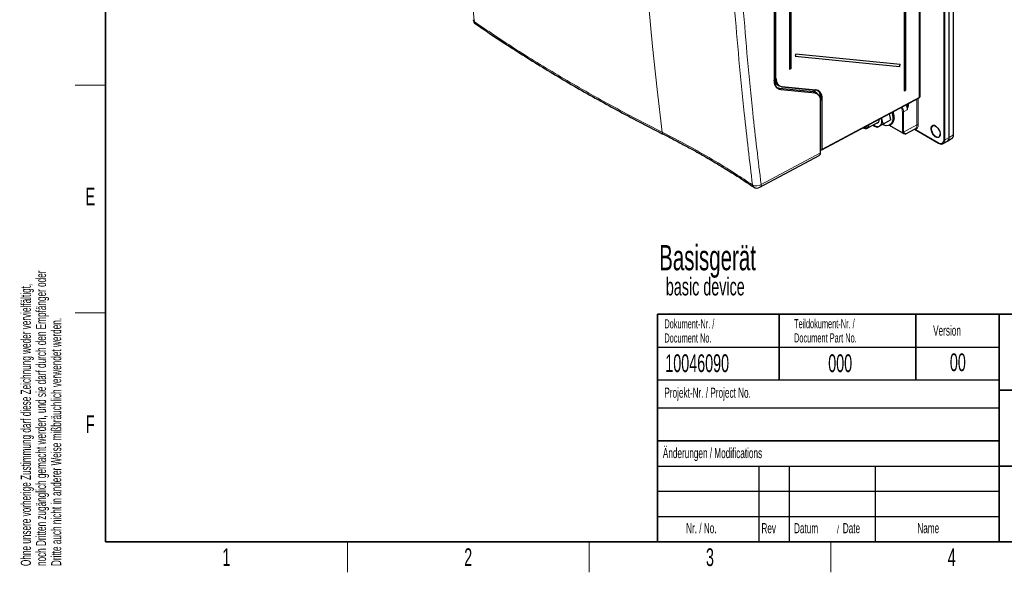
# Paper-space layout 'Blatt2' of a CAD drawing. Header units: millimetres. Extents: x 5 to 418, y 2 to 292.
# Tile 1 of 54: x 9 to 203, y 6 to 115. Entities that reach past the tile are written whole.
import ezdxf

# ---------------------------------------------------------------- set-up
doc = ezdxf.new("R2010")
doc.units = ezdxf.units.MM
doc.layers.add('SLD-0', color=7, linetype='Continuous')
doc.styles.add('SLDTEXTSTYLE0', font='TXT', dxfattribs={"width": 0.605})

psp = doc.layouts.new('Blatt2')

# ---------------------------------------------------------------- linework, layer by layer
at = {"color": 7, "linetype": 'Continuous', "lineweight": 18}
for p, q in [((191.53, 91.46), (191.53, 230.27)), ((191.76, 230.27), (191.76, 91.46)), ((193.42, 92.41), (193.42, 231.23)), ((186.73, 99.88), (186.73, 226.86)), ((158.06, 103.2), (158.06, 210.51)), ((158.3, 103.63), (158.3, 207.14)), ((158.39, 207.14), (158.39, 103.63)), ((186.85, 99.99), (186.85, 120.53)), ((158.08, 104.22), (158.08, 103.76)), ((158.08, 104.21), (158.08, 104.21)), ((158.08, 103.76), (158.3, 103.63)), ((159.05, 101.66), (165.77, 101)), ((159.07, 101.57), (159.38, 101.4)), ((165.79, 100.92), (159.07, 101.57)), ((159.38, 101.4), (166.09, 100.74)), ((166.12, 100.65), (159.4, 101.31)), ((159.57, 101.97), (166.29, 101.32)), ((165.79, 100.92), (166.09, 100.74)), ((166.39, 100.69), (166.39, 100.74)), ((167.2, 99.72), (167.2, 99.72)), ((167.42, 99.59), (167.2, 99.72)), ((167.2, 99.72), (167.2, 89.5)), ((167.42, 89.6), (167.42, 99.59)), ((167.51, 89.6), (186.73, 99.88)), ((167.51, 99.59), (167.51, 89.6)), ((186.24, 94.4), (186.24, 99.5)), ((186.47, 99.63), (186.47, 94.4)), ((186.75, 99.93), (186.85, 99.99)), ((167.17, 88.9), (167.17, 99.17)), ((184.32, 97.39), (183.6, 96.97)), ((184.32, 98.38), (184.32, 98.48)), ((184.56, 98.6), (184.56, 98.38)), ((183.37, 92.98), (183.37, 96.97)), ((183.6, 96.97), (183.6, 92.98)), ((180.82, 94.34), (183.36, 92.87)), ((183.6, 92.98), (186.24, 94.4)), ((185.92, 93.49), (190.48, 90.86)), ((191.76, 91.46), (192.61, 91.93)), ((192.61, 91.93), (193.42, 92.41)), ((167.19, 89.51), (167.2, 89.5)), ((167.2, 89.5), (167.23, 89.49)), ((155.45, 82.6), (167.17, 88.9))]:
    psp.add_line(p, q, dxfattribs=at)
at = {"color": 7, "linetype": 'Continuous', "lineweight": 25}
for p, q in [((192.61, 91.93), (192.61, 230.74)), ((193.46, 92.48), (193.46, 231.29)), ((186.75, 99.91), (186.75, 226.89)), ((183.74, 220), (183.74, 101.09)), ((184.06, 101.26), (184.06, 220.18)), ((158.08, 103.23), (158.08, 210.54)), ((158.09, 104.25), (158.09, 210.81)), ((161.07, 207.38), (161.07, 105.42)), ((161.39, 105.59), (161.39, 207.55)), ((186.87, 100.02), (186.87, 120.52)), ((162.33, 108.34), (162.18, 107.94)), ((162.18, 107.94), (182.79, 105.92)), ((182.95, 106.31), (162.33, 108.34)), ((161.07, 105.42), (161.39, 105.59)), ((182.79, 105.92), (182.95, 106.31)), ((158.08, 104.21), (158.08, 104.21)), ((158.08, 103.76), (158.08, 103.76)), ((159.07, 101.57), (158.69, 101.67)), ((158.78, 102.22), (159, 102.1)), ((159.52, 101.94), (166.23, 101.28)), ((183.74, 101.09), (184.06, 101.26)), ((166.54, 100.61), (166.23, 100.78)), ((167.18, 99.75), (167.18, 99.22)), ((167.19, 88.93), (167.19, 99.2)), ((167.44, 89.44), (186.66, 99.73)), ((186.75, 99.91), (186.84, 99.96)), ((179.24, 95.58), (179.21, 95.74)), ((181.06, 95.39), (179.59, 94.54)), ((181.06, 95.39), (180.83, 96.61)), ((181.63, 96.77), (181.6, 96.75)), ((181.69, 95.32), (181.66, 95.31)), ((181.73, 96.25), (181.7, 96.23)), ((181.75, 95.76), (181.72, 95.74)), ((175.65, 93.84), (175.76, 93.77)), ((176.43, 93.71), (178.48, 94.89)), ((178.32, 93.86), (177.59, 94.37)), ((179.59, 94.54), (178.82, 94.12)), ((180.77, 94.31), (183.4, 92.79)), ((180.85, 94.35), (181.13, 94.51)), ((181.33, 94.67), (181.31, 94.65)), ((181.55, 94.95), (181.52, 94.94)), ((184.06, 92.65), (185.88, 93.63)), ((185.73, 93.55), (190.52, 90.78)), ((192.27, 91.17), (193.09, 91.67)), ((193.09, 91.67), (193.11, 91.68)), ((167.21, 89.47), (167.24, 89.46)), ((191.41, 90.7), (192.25, 91.16)), ((155.19, 82.06), (166.92, 88.36))]:
    psp.add_line(p, q, dxfattribs=at)
at = {"color": 7, "linetype": 'Continuous', "lineweight": 18, "flags": 128}
for points in [[(130.34, 171.12), (130.58, 162.19), (130.92, 153.32), (131.36, 144.51), (131.88, 135.76), (132.5, 127.07), (133.22, 118.44), (134.02, 109.88), (134.92, 101.38), (135.92, 92.95)], [(190.56, 91.95), (190.36, 91.88), (190.1, 91.92), (189.83, 92.05), (189.55, 92.28), (189.31, 92.58), (189.13, 92.92), (189.01, 93.28), (188.96, 93.62)]]:
    psp.add_lwpolyline(points, dxfattribs=at)
at = {"color": 7, "linetype": 'Continuous', "lineweight": 25, "flags": 128}
for points in [[(159.5, 101.94), (159.51, 101.94), (159.52, 101.94)], [(178.18, 94.72), (178.21, 94.72), (178.45, 94.78), (178.63, 94.94), (178.74, 95.21), (178.76, 95.5)], [(181.28, 96.85), (181.41, 96.34), (181.47, 95.82), (181.44, 95.34), (181.33, 94.93), (181.14, 94.6), (180.87, 94.37), (180.55, 94.24), (180.17, 94.22), (179.76, 94.31), (179.48, 94.43)], [(175.66, 93.84), (175.82, 93.79), (176.05, 93.8), (176.22, 93.93), (176.32, 94.15), (176.32, 94.2)], [(175.76, 93.77), (176.02, 93.66), (176.28, 93.65), (176.49, 93.74), (176.63, 93.94), (176.7, 94.21), (176.7, 94.4)], [(189.92, 94.15), (189.67, 94.24), (189.42, 94.24), (189.23, 94.12), (189.1, 93.91), (189.06, 93.62)], [(189.06, 93.62), (189.1, 93.28), (189.23, 92.92), (189.42, 92.59), (189.67, 92.3), (189.94, 92.09), (190.21, 91.98), (190.46, 91.99), (190.66, 92.1), (190.78, 92.31), (190.83, 92.57)], [(189.31, 94.26), (189.31, 94.26), (189.55, 94.28), (189.83, 94.2), (190.1, 94.01), (190.36, 93.75), (190.58, 93.42), (190.73, 93.07), (190.82, 92.71), (190.82, 92.39), (190.73, 92.13), (190.58, 91.96), (190.56, 91.95)], [(191.43, 90.71), (191.42, 90.71), (191.41, 90.7)]]:
    psp.add_lwpolyline(points, dxfattribs=at)
at = {"color": 7, "linetype": 'Continuous', "lineweight": 25}
for centre, radius, start, end in [((99.73, 115.31), 1.17, 186.9505, 235.4523), ((161.35, 105.29), 0.304, 82.3693, 155.8634), ((183.17, 106), 0.379, 124.4694, 192.2807), ((158.02, 104.25), 0.0667, 332.2255, 0), ((184.02, 100.96), 0.304, 82.3693, 155.8634), ((165.85, 99.43), 1.34, 351.2203, 79.5435), ((165.88, 99.37), 1.31, 351.2202, 79.5436), ((167.16, 99.19), 0.0335, 5.6325, 65.6876), ((167.21, 99.74), 0.0323, 118.1375, 174.9186), ((186.72, 99.91), 0.0334, 292.6453, 354.6661), ((186.81, 100.02), 0.0667, 299.0353, 0), ((178.01, 95.15), 1.31, 308.3483, 19.3333), ((178.38, 95.23), 1.19, 226.8037, 291.5554), ((183.48, 92.94), 0.167, 240.0027, 249.2007), ((191.82, 91.83), 0.795, 303.0007, 7.3609), ((167.25, 89.53), 0.0667, 217.5635, 240.0027), ((167.26, 89.49), 0.033, 245.3273, 304.5017), ((167.16, 88.93), 0.0324, 291.662, 355.6627), ((154.64, 83.09), 1.17, 235.8013, 298.234)]:
    psp.add_arc(centre, radius, start, end, dxfattribs=at)
at = {"color": 7, "linetype": 'Continuous', "lineweight": 18}
for centre, radius, start, end in [((99.16, 115.26), 0.593, 188.1469, 237.8558), ((99.4, 114.8), 0.559, 184.4196, 234.0533), ((158.05, 103.23), 0.0324, 291.662, 355.6627), ((158.06, 104.25), 0.0268, 313.4246, 358.2665), ((158.35, 103.72), 0.103, 242.6577, 296.7498), ((159.12, 101.63), 0.0725, 155.4027, 233.8426), ((159.34, 101.34), 0.0725, 335.4048, 53.8446), ((159.52, 101.99), 0.0548, 269.551, 342.8703), ((166.23, 101.33), 0.0548, 269.551, 342.8703), ((165.83, 100.97), 0.0725, 155.405, 233.8399), ((166.05, 100.68), 0.0725, 335.4045, 53.8445), ((167.16, 99.2), 0.0324, 291.662, 355.6627), ((167.21, 99.75), 0.032, 184.1133, 247.1925), ((167.46, 99.69), 0.103, 242.6577, 296.7498), ((186.82, 99.99), 0.0338, 303.9682, 5.1457), ((186.84, 100.02), 0.0335, 294.3747, 354.3052), ((184.44, 98.61), 0.257, 242.6565, 296.7662), ((183.48, 97.2), 0.257, 242.6565, 296.7662), ((185.77, 93.44), 0.154, 21.0627, 79.0403), ((186.36, 94.17), 0.257, 62.6565, 116.7662), ((189.58, 93.7), 0.62, 116.0231, 187.2856), ((136.41, 92.96), 0.497, 181.012, 237.827), ((183.49, 93.07), 0.238, 237.3103, 295.9415), ((183.44, 92.86), 0.0823, 173.7735, 234.9143), ((183.48, 93.21), 0.257, 242.6565, 296.7662), ((183.46, 92.92), 0.147, 252.9047, 333.1355), ((190.89, 91.36), 0.646, 230.7967, 9.214), ((190.93, 91.38), 0.833, 306.705, 5.5321), ((191.65, 91.69), 0.257, 242.6565, 296.7662), ((192.58, 92.34), 0.842, 308.726, 5.3514), ((193.38, 92.49), 0.0825, 295.3879, 354.638), ((167.23, 89.5), 0.032, 172.821, 235.8668), ((167.26, 89.48), 0.032, 172.821, 235.8668), ((167.46, 89.69), 0.103, 242.6577, 296.7498), ((190.56, 90.85), 0.0801, 172.8124, 235.8899), ((154.54, 83.91), 1.59, 240.3141, 304.5949), ((154.31, 82.57), 0.558, 184.3254, 233.7779), ((154.86, 82.55), 0.585, 303.6311, 5.5136)]:
    psp.add_arc(centre, radius, start, end, dxfattribs=at)
at = {"color": 7, "linetype": 'Continuous', "lineweight": 25}
for centre, major_axis, ratio, start_param, end_param in [((160.7, 104.97), (1.71, 2.86), 0.587427, 2.365205, 3.412403), ((160.74, 104.94), (1.68, 2.8), 0.58763, 2.365397, 3.412595), ((165.02, 98.26), (1.71, 2.86), 0.587833, 5.507182, 6.55438), ((165.06, 98.23), (1.75, 2.92), 0.58763, 5.50699, 6.554188), ((164.67, 98.23), (1.57, 2.62), 0.587568, 6.085015, 6.5541), ((186.49, 100.02), (-0.165, 0.29), 0.577394, 3.126742, 3.930625), ((179.63, 97.09), (-1.69, 2.47), 0.556291, 4.227288, 4.312213), ((179.63, 97.09), (-1.58, 2.53), 0.526464, 3.466924, 3.663273), ((179.63, 97.09), (-1.67, 2.48), 0.546838, 4.035951, 4.232301), ((179.63, 97.09), (-1.61, 2.51), 0.531679, 3.655997, 3.852346), ((179.63, 97.09), (-1.64, 2.5), 0.538544, 3.845601, 4.041951), ((179.63, 97.09), (-1.5, 2.58), 0.521598, 3.139666, 3.286007), ((179.63, 97.09), (-1.54, 2.56), 0.523068, 3.278198, 3.474548), ((185.06, 95.08), (-0.84, 1.44), 0.577167, 3.1224, 3.385595), ((167.28, 89.73), (-0.165, 0.29), 0.577394, 2.360172, 3.930625), ((166.35, 89.38), (-0.58, 1.01), 0.577221, 3.12484, 3.92793)]:
    psp.add_ellipse(centre, major_axis=major_axis, ratio=ratio, start_param=start_param, end_param=end_param, dxfattribs=at)
at = {"color": 7, "linetype": 'Continuous', "lineweight": 18}
for centre, major_axis, ratio, start_param, end_param in [((182.3, 97.59), (-0.75, 1.3), 0.577557, 3.927224, 4.583073), ((182.42, 97.65), (-0.83, 1.44), 0.575507, 3.927224, 4.591612), ((183.14, 98.07), (-0.83, 1.44), 0.579607, 3.927225, 4.575352), ((183.26, 98.14), (-0.92, 1.59), 0.577557, 4.534238, 4.583823), ((185.18, 95.15), (-0.92, 1.59), 0.577206, 2.963442, 3.92692), ((185.06, 95.08), (-0.84, 1.44), 0.577167, 3.385595, 3.925177), ((182.3, 93.59), (-0.75, 1.3), 0.577206, 3.833074, 3.92692), ((182.42, 93.66), (-0.83, 1.45), 0.577237, 3.834818, 3.928664), ((182.3, 93.6), (1.76, -0.94), 0.030558, 5.554, 6.262931), ((167.23, 89.71), (-0.133, 0.231), 0.577183, 2.356471, 3.926924)]:
    psp.add_ellipse(centre, major_axis=major_axis, ratio=ratio, start_param=start_param, end_param=end_param, dxfattribs=at)
for points, knots in [([(93.36, 192.86), (93.45, 189.23), (93.63, 181.97), (94.09, 171.16), (94.67, 160.39), (95.4, 149.67), (96.27, 139.06), (97.37, 127.39), (98.31, 119.34), (98.85, 114.75)], [0, 0, 0, 0, 0.13542, 0.27084, 0.407692, 0.544545, 0.681438, 0.818332, 1, 1, 1, 1]), ([(153.75, 82.53), (153.19, 87.24), (152.21, 95.41), (151.06, 107.2), (150.17, 117.81), (149.43, 128.51), (148.83, 139.23), (148.37, 149.97), (148.18, 157.16), (148.09, 160.75)], [0, 0, 0, 0, 0.186151, 0.322641, 0.45913, 0.595577, 0.732024, 0.866012, 1, 1, 1, 1]), ([(149.78, 160.81), (149.88, 157.21), (150.07, 150), (150.53, 139.25), (151.13, 128.52), (151.87, 117.84), (152.76, 107.25), (153.91, 95.47), (154.88, 87.31), (155.45, 82.6)], [0, 0, 0, 0, 0.134348, 0.268696, 0.405009, 0.541322, 0.677677, 0.814032, 1, 1, 1, 1]), ([(98.85, 114.75), (100.12, 113.89), (102.66, 112.16), (106.78, 109.47), (111.2, 106.69), (115.94, 103.83), (120.79, 101.02), (125.73, 98.27), (130.77, 95.58), (134.19, 93.82), (135.92, 92.95), (135.92, 92.95)], [0, 0, 0, 0, 0.111479, 0.222994, 0.352467, 0.481994, 0.611467, 0.740995, 0.870469, 1, 1, 1, 1, 1]), ([(184.56, 98.38), (184.54, 98.24), (184.52, 97.99), (184.41, 97.66), (184.35, 97.46), (184.32, 97.39), (184.32, 97.39)], [0, 0, 0, 0, 0.414882, 0.788481, 0.995944, 1, 1, 1, 1]), ([(184.32, 98.38), (184.34, 98.25), (184.38, 97.99), (184.36, 97.66), (184.34, 97.47), (184.32, 97.4), (184.32, 97.39), (184.32, 97.39)], [0, 0, 0, 0, 0.394877, 0.777733, 0.978292, 0.995594, 1, 1, 1, 1]), ([(185.92, 93.49), (185.89, 93.5), (185.82, 93.51), (185.76, 93.54), (185.73, 93.55)], [0, 0, 0, 0, 0.510877, 1, 1, 1, 1]), ([(135.92, 92.95), (135.92, 92.95), (137.62, 92.1), (140.97, 90.34), (145.8, 87.6), (150.06, 85), (152.64, 83.27), (153.75, 82.53)], [0, 0, 0, 0, 0.000001, 0.266421, 0.532851, 0.799281, 1, 1, 1, 1])]:
    psp.add_open_spline(points, degree=3, knots=knots, dxfattribs=at)
at = {"color": 7, "linetype": 'Continuous', "lineweight": 25}
for points, knots in [([(99.08, 114.35), (99.99, 113.72), (102.22, 112.2), (105.79, 109.85), (109.79, 107.31), (113.82, 104.83), (117.94, 102.38), (122.16, 99.97), (126.44, 97.6), (130.8, 95.28), (134.05, 93.6), (135.85, 92.69), (136.15, 92.54)], [0, 0, 0, 0, 0.080379, 0.19604, 0.306611, 0.417433, 0.529408, 0.641433, 0.753413, 0.865313, 0.977073, 1, 1, 1, 1]), ([(158.06, 103.21), (158.07, 103.05), (158.09, 102.7), (158.26, 102.14), (158.52, 101.79), (158.81, 101.58), (159.03, 101.46), (159.25, 101.42), (159.38, 101.4)], [0, 0, 0, 0, 0.160617, 0.344848, 0.671797, 0.703996, 0.833058, 1, 1, 1, 1]), ([(159.4, 101.31), (159.15, 101.37), (158.66, 101.5), (158.27, 102.06), (158.08, 102.65), (158.07, 103.02), (158.06, 103.2)], [0, 0, 0, 0, 0.321785, 0.64357, 0.818677, 1, 1, 1, 1]), ([(158.08, 103.76), (158.08, 103.73), (158.08, 103.65), (158.09, 103.52), (158.11, 103.35), (158.14, 103.16), (158.2, 102.98), (158.26, 102.82), (158.34, 102.67), (158.45, 102.5), (158.56, 102.39), (158.66, 102.31), (158.72, 102.26), (158.76, 102.24), (158.79, 102.23)], [0, 0, 0, 0, 0.04186, 0.111329, 0.181006, 0.301781, 0.416019, 0.471359, 0.596306, 0.716132, 0.845528, 0.900876, 0.95379, 1, 1, 1, 1]), ([(158.59, 101.8), (158.61, 101.79), (158.74, 101.7), (158.91, 101.68), (159.05, 101.66)], [0, 0, 0, 0, 0.14257, 1, 1, 1, 1]), ([(166.49, 101.25), (166.51, 101.24), (166.55, 101.22), (166.67, 101.14), (166.83, 100.98), (166.96, 100.78), (167.05, 100.6), (167.11, 100.42), (167.16, 100.21), (167.19, 99.97), (167.2, 99.8), (167.2, 99.72)], [0, 0, 0, 0, 0.024924, 0.096348, 0.285873, 0.451015, 0.525818, 0.642356, 0.760113, 0.879421, 1, 1, 1, 1]), ([(167.19, 99.9), (167.16, 100.18), (167.1, 100.73), (166.8, 101.04), (166.66, 101.18)], [0, 0, 0, 0, 0.524044, 1, 1, 1, 1]), ([(166.23, 100.78), (166.21, 100.79), (166.15, 100.82), (166.07, 100.85), (165.97, 100.89), (165.88, 100.91), (165.81, 100.91), (165.79, 100.92)], [0, 0, 0, 0, 0.174372, 0.42358, 0.567349, 0.855533, 1, 1, 1, 1]), ([(179.22, 95.74), (179.22, 95.73), (179.22, 95.68), (179.23, 95.62), (179.24, 95.58)], [0, 0, 0, 0, 0.239274, 1, 1, 1, 1]), ([(179.24, 95.58), (179.25, 95.53), (179.27, 95.44), (179.31, 95.3), (179.34, 95.17), (179.39, 95.02), (179.44, 94.89), (179.49, 94.76), (179.54, 94.65), (179.58, 94.58), (179.59, 94.54)], [0, 0, 0, 0, 0.121084, 0.242368, 0.383429, 0.501381, 0.652116, 0.776765, 0.901525, 1, 1, 1, 1]), ([(178.82, 94.12), (178.81, 94.12), (178.69, 94.05), (178.51, 93.96), (178.38, 93.89), (178.32, 93.86)], [0, 0, 0, 0, 0.070077, 0.530778, 1, 1, 1, 1]), ([(136.15, 92.54), (136.5, 92.36), (137.85, 91.68), (140.2, 90.45), (143.17, 88.82), (146.12, 87.12), (148.99, 85.37), (151.62, 83.71), (153.25, 82.61), (153.97, 82.12)], [0, 0, 0, 0, 0.055259, 0.210642, 0.374615, 0.538842, 0.703253, 0.867636, 1, 1, 1, 1]), ([(183.42, 92.78), (183.47, 92.76), (183.63, 92.7), (183.79, 92.65), (183.91, 92.63), (183.97, 92.62), (184.02, 92.64), (184.03, 92.64)], [0, 0, 0, 0, 0.211693, 0.609215, 0.820551, 0.952276, 1, 1, 1, 1]), ([(193.1, 91.69), (193.12, 91.7), (193.22, 91.74), (193.34, 91.91), (193.45, 92.17), (193.46, 92.38), (193.46, 92.48)], [0, 0, 0, 0, 0.065208, 0.378457, 0.693249, 1, 1, 1, 1]), ([(190.52, 90.78), (190.57, 90.75), (190.73, 90.67), (190.98, 90.61), (191.25, 90.61), (191.37, 90.69), (191.43, 90.72)], [0, 0, 0, 0, 0.171705, 0.49871, 0.785907, 1, 1, 1, 1])]:
    psp.add_open_spline(points, degree=3, knots=knots, dxfattribs=at)
at = {"layer": 'SLD-0', "lineweight": 35}
for p, q in [((26, 282.5), (26, 12)), ((135, 57), (408, 57)), ((135, 57), (135, 12)), ((159, 57), (159, 44)), ((186, 57), (186, 44)), ((202.5, 57), (202.5, 12)), ((202.5, 42), (259, 42)), ((135, 32), (202.5, 32)), ((202.5, 27), (259, 27)), ((26, 12), (408, 12)), ((135, 12), (408, 12))]:
    psp.add_line(p, q, dxfattribs=at)
at = {"layer": 'SLD-0', "lineweight": 18}
for p, q in [((20, 102.25), (26, 102.25)), ((20, 57.25), (26, 57.25)), ((73.75, 6), (73.75, 12)), ((121.5, 6), (121.5, 12)), ((169.25, 6), (169.25, 12))]:
    psp.add_line(p, q, dxfattribs=at)
at = {"layer": 'SLD-0'}
for p, q in [((135, 50.5), (202.5, 50.5)), ((135, 38.5), (202.5, 38.5)), ((135, 27), (202.5, 27)), ((155, 27), (155, 12)), ((161, 27), (161, 12)), ((178, 27), (178, 12)), ((135, 22), (202.5, 22)), ((135, 17), (202.5, 17))]:
    psp.add_line(p, q, dxfattribs=at)
at = {"layer": 'SLD-0', "lineweight": 25}
psp.add_line((135, 44), (202.5, 44), dxfattribs=at)

# ---------------------------------------------------------------- texts
at = {"layer": 'SLD-0', "char_height": 2, "attachment_point": 1, "rotation": 90, "style": 'SLDTEXTSTYLE0'}
for s, insert in [('noch Dritten zugänglich gemacht werden, und sie darf durch den Empfänger oder', (12.23, 7.24)), ('Ohne unsere vorherige Zustimmung darf diese Zeichnung weder vervielfältigt,', (9.23, 7.24)), ('Dritte auch nicht in anderer Weise mißbräuchlich verwendet werden.', (15.23, 7.24))]:
    psp.add_mtext(s, dxfattribs=dict(at, insert=insert))
at = {"layer": 'SLD-0', "style": 'SLDTEXTSTYLE0'}
for s, insert, char_height, attachment_point in [('E', (22.98, 82), 3.5, 2), ('Dokument-Nr. /', (136.35, 55.99), 1.8, 1), ('Teildokument-Nr. /', (161.96, 56.01), 1.8, 1), ('Version', (189.43, 54.76), 2, 1), ('Document No.', (136.35, 53.19), 1.8, 1), ('Document Part No.', (161.96, 53.21), 1.8, 1), ('10046090', (136.53, 49.06), 3.5, 1), ('000', (168.71, 49.06), 3.5, 1), ('00', (194.31, 49.25), 3.5, 2), ('Projekt-Nr. / Project No.', (136.35, 42.48), 2, 1), ('F', (22.95, 37), 3.5, 2), ('Änderungen / Modifications', (136.05, 30.56), 2, 1), ('Nr. / No.', (140.64, 15.72), 2, 1), ('Rev', (155.52, 15.72), 2, 1), ('Datum', (161.95, 15.72), 2, 1), ('Date', (171.59, 15.72), 2, 1), ('Name', (186.31, 15.73), 2, 1), ('/', (170.43, 15.22), 1.5, 1), ('1', (49.85, 10.74), 3.5, 2), ('2', (97.6, 10.74), 3.5, 2), ('3', (145.35, 10.74), 3.5, 2), ('4', (193.1, 10.74), 3.5, 2)]:
    psp.add_mtext(s, dxfattribs=dict(at, insert=insert, char_height=char_height, attachment_point=attachment_point))
at = {"layer": 'SLD-0', "color": 7, "attachment_point": 1, "style": 'SLDTEXTSTYLE0'}
for s, insert, char_height in [('Basisgerät', (135.32, 70.67), 5), ('basic device', (136.64, 64.2), 3.5)]:
    psp.add_mtext(s, dxfattribs=dict(at, insert=insert, char_height=char_height))

doc.saveas('drawing.dxf')
